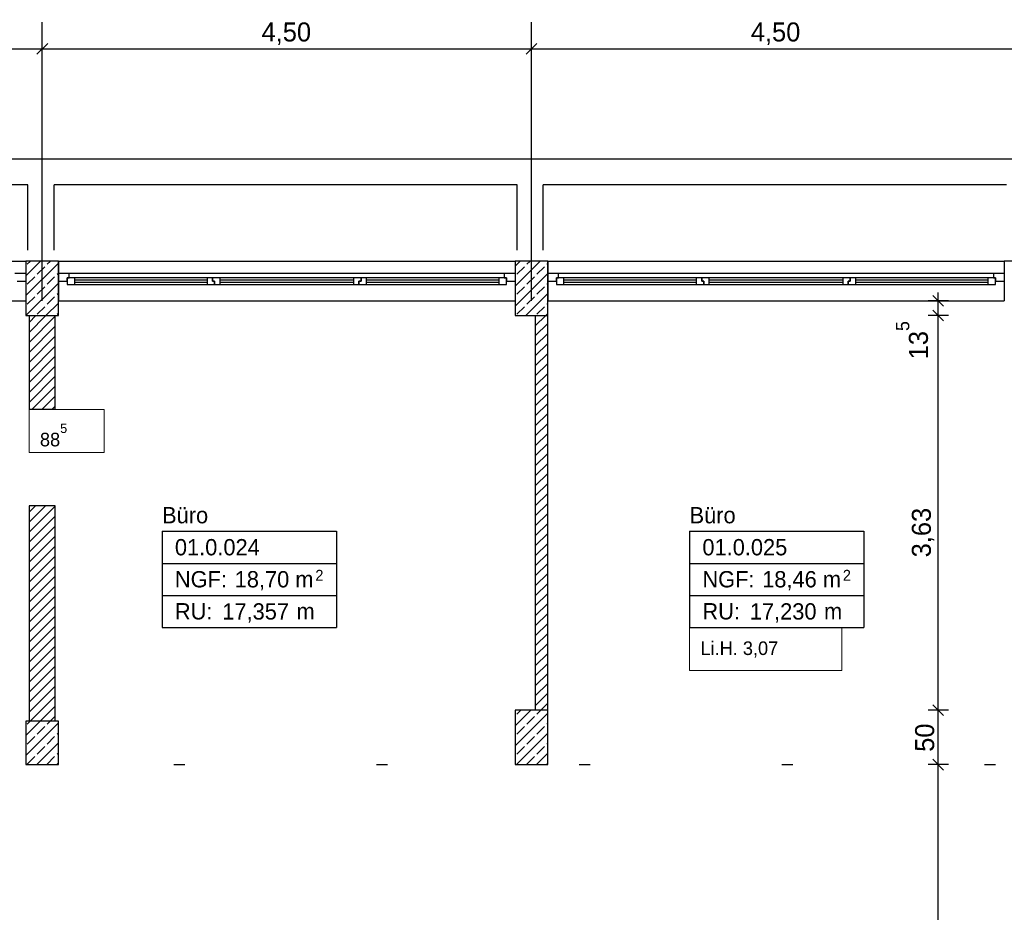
# Model space of a CAD drawing. Extents: x -28.8 to 50.4, y -5.6 to 85.1.
# Tile 14 of 29: x 13.7 to 22.7, y 35.6 to 43.8. Entities that reach past the tile are written whole.
import ezdxf

# ---------------------------------------------------------------- set-up
doc = ezdxf.new("R2010")
doc.units = 0
doc.header["$MEASUREMENT"] = 0
for name, pattern in [('Punktlinie_ eng', [0.001764, 0, -0.001764]), ('Strichpunktlinie', [0.006703, 0.003528, -0.001764, 0, -0.001411]), ('Wipeout_Contour', [1, 0, -1])]:
    doc.linetypes.add(name, pattern=pattern)
for name, color, linetype in [('0._EG_2_0', 7, 'Continuous'), ('0._EG_2_P_BM_AUSSEN', 7, 'Continuous'), ('0._EG_2_P_BM_ROHBAU', 7, 'Continuous'), ('0._EG_2_P_ZE_ACHSEN', 7, 'Continuous'), ('0._EG_2_P_ZE_TEXT', 7, 'Continuous'), ('0._EG_2_R_NT_HIDDEN', 7, 'Continuous'), ('0._EG_2_R_TR_AUSSENWAND', 7, 'Continuous'), ('0._EG_2_R_TR_INNENWAND', 7, 'Continuous'), ('0._EG_2_R_TR_STUETZE', 7, 'Continuous'), ('0._EG_2_RAUM', 7, 'Continuous'), ('0._EG_2_Räume', 7, 'Continuous')]:
    doc.layers.add(name, color=color, linetype=linetype)
doc.styles.add('ERSTELLTER_STIL_1', font='txt')
doc.styles.add('ERSTELLTER_STIL_2', font='txt')
pattern_1 = [(45, (0, 0), (-0.04596194, 0.04596194), [])]
pattern_2 = [(45, (0, 0), (-0.09192388, 0.09192388), []), (45, (-0.04596, 0.04596), (-0.09192388, 0.09192388), [0.0975, -0.0325])]

msp = doc.modelspace()

# ---------------------------------------------------------------- hatches: boundary and pattern name
at = {"layer": '0._EG_2_R_TR_INNENWAND', "linetype": 'Continuous', "ltscale": 1000}
h = msp.add_hatch(dxfattribs=at)
h.set_pattern_fill('MW_Kalksandstein_0002', color=256, style=0, pattern_type=2)
h.set_pattern_definition(pattern_1)
h.paths.add_polyline_path([(14, 41.125), (13.76, 41.125), (13.76, 40.26), (14, 40.26)], flags=0)
h = msp.add_hatch(dxfattribs=at)
h.set_pattern_fill('MW_Kalksandstein_0002', color=256, style=0, pattern_type=2)
h.set_pattern_definition(pattern_1)
h.paths.add_polyline_path([(18.415, 37.495), (18.53, 37.495), (18.53, 41.125), (18.415, 41.125)], flags=0)
h = msp.add_hatch(dxfattribs=at)
h.set_pattern_fill('MW_Kalksandstein_0002', color=256, style=0, pattern_type=2)
h.set_pattern_definition(pattern_1)
h.paths.add_polyline_path([(14, 39.375), (13.76, 39.375), (13.76, 37.395), (14, 37.395)], flags=0)
at = {"layer": '0._EG_2_R_TR_STUETZE', "linetype": 'Continuous', "ltscale": 1000}
h = msp.add_hatch(dxfattribs=at)
h.set_pattern_fill('Beton__Stahlbeton_0002', color=256, style=0, pattern_type=2)
h.set_pattern_definition(pattern_2)
h.paths.add_polyline_path([(18.2313, 36.995), (18.5313, 36.995), (18.5313, 37.495), (18.2313, 37.495)], flags=0)
h = msp.add_hatch(dxfattribs=at)
h.set_pattern_fill('Beton__Stahlbeton_0002', color=256, style=0, pattern_type=2)
h.set_pattern_definition(pattern_2)
h.paths.add_polyline_path([(13.7313, 36.995), (14.0313, 36.995), (14.0313, 37.395), (13.7313, 37.395)], flags=0)

# ---------------------------------------------------------------- linework, layer by layer
at = {"layer": '0._EG_2_0', "linetype": 'Continuous', "ltscale": 1000}
for p, q in [((13.73, 41.625), (13.73, 41.51)), ((14.03, 41.625), (14.03, 41.51)), ((18.23, 41.625), (18.23, 41.51)), ((18.53, 41.625), (18.53, 41.51)), ((22.73, 41.625), (22.73, 41.51)), ((13.73, 41.51), (13.73, 41.44)), ((14.03, 41.51), (14.03, 41.44)), ((18.23, 41.51), (18.23, 41.44)), ((18.53, 41.51), (18.53, 41.44)), ((22.73, 41.51), (22.73, 41.44)), ((13.73, 41.44), (13.73, 41.26)), ((14.03, 41.44), (14.03, 41.26)), ((18.23, 41.44), (18.23, 41.26)), ((18.53, 41.44), (18.53, 41.26)), ((22.73, 41.44), (22.73, 41.26))]:
    msp.add_line(p, q, dxfattribs=at)
at = {"layer": '0._EG_2_P_BM_AUSSEN', "linetype": 'Continuous', "ltscale": 1000}
for p, q in [((13.8813, 43.4834), (13.8813, 43.6709)), ((18.3813, 43.4834), (18.3813, 43.6709)), ((9.3813, 43.5772), (13.8813, 43.5772)), ((13.9313, 43.6272), (13.8313, 43.5272)), ((13.8813, 43.5772), (18.3813, 43.5772)), ((18.4313, 43.6272), (18.3313, 43.5272)), ((18.3813, 43.5772), (22.8813, 43.5772))]:
    msp.add_line(p, q, dxfattribs=at)
at = {"layer": '0._EG_2_P_BM_ROHBAU', "linetype": 'Continuous', "ltscale": 1000}
for p, q in [((22.172, 41.21), (22.072, 41.31)), ((22.122, 41.26), (22.122, 41.335)), ((22.2157, 41.26), (22.0282, 41.26)), ((22.122, 41.125), (22.122, 41.26)), ((22.2157, 41.125), (22.0282, 41.125)), ((22.072, 41.175), (22.172, 41.075)), ((22.122, 37.495), (22.122, 41.125)), ((22.2157, 37.495), (22.0282, 37.495)), ((22.072, 37.545), (22.172, 37.445)), ((22.122, 36.995), (22.122, 37.495)), ((22.072, 37.045), (22.172, 36.945)), ((22.2157, 36.995), (22.0282, 36.995)), ((22.122, 33.39), (22.122, 36.995))]:
    msp.add_line(p, q, dxfattribs=at)
at = {"layer": '0._EG_2_P_ZE_ACHSEN', "linetype": 'Strichpunktlinie', "ltscale": 1000}
for p, q in [((13.8813, 41.26), (13.8813, 43.8233)), ((18.3813, 41.26), (18.3813, 43.8233))]:
    msp.add_line(p, q, dxfattribs=at)
at = {"layer": '0._EG_2_P_ZE_TEXT', "color": 255, "linetype": 'Continuous', "lineweight": 18, "ltscale": 1000}
for p, q in [((14.4498, 40.26), (13.76, 40.26)), ((13.76, 40.26), (13.76, 39.8636)), ((14.4498, 39.8636), (14.4498, 40.26)), ((13.76, 39.8636), (14.4498, 39.8636)), ((21.2363, 38.2562), (19.8353, 38.2562)), ((19.8353, 38.2562), (19.8353, 37.8598)), ((21.2363, 37.8598), (21.2363, 38.2562)), ((19.8353, 37.8598), (21.2363, 37.8598))]:
    msp.add_line(p, q, dxfattribs=at)
at = {"layer": '0._EG_2_R_NT_HIDDEN', "linetype": 'Continuous', "ltscale": 1000}
for p, q in [((5.2213, 42.565), (32.03, 42.565)), ((13.75, 42.325), (9.49, 42.325)), ((13.75, 41.725), (13.75, 42.325)), ((18.25, 42.325), (13.99, 42.325)), ((13.99, 41.725), (13.99, 42.325)), ((18.25, 41.725), (18.25, 42.325)), ((22.75, 42.325), (18.49, 42.325)), ((18.49, 41.725), (18.49, 42.325))]:
    msp.add_line(p, q, dxfattribs=at)
at = {"layer": '0._EG_2_R_TR_AUSSENWAND', "linetype": 'Continuous', "ltscale": 1000}
for p, q in [((9.53, 41.625), (13.73, 41.625)), ((14.03, 41.625), (13.73, 41.625)), ((14.03, 41.625), (18.23, 41.625)), ((18.53, 41.625), (18.23, 41.625)), ((18.53, 41.625), (22.73, 41.625)), ((23.03, 41.625), (22.73, 41.625)), ((9.53, 41.26), (13.73, 41.26)), ((14.03, 41.26), (18.23, 41.26)), ((18.53, 41.26), (22.73, 41.26))]:
    msp.add_line(p, q, dxfattribs=at)
at = {"layer": '0._EG_2_R_TR_INNENWAND', "linetype": 'Continuous', "ltscale": 1000}
for p, q in [((18.53, 37.495), (18.53, 41.26)), ((13.76, 41.125), (13.76, 40.26)), ((14, 40.26), (14, 41.125)), ((18.415, 41.125), (18.415, 37.495)), ((14, 40.26), (13.76, 40.26)), ((13.76, 39.375), (13.76, 37.395)), ((14, 39.375), (13.76, 39.375)), ((14, 37.395), (14, 39.375))]:
    msp.add_line(p, q, dxfattribs=at)
at = {"layer": '0._EG_2_R_TR_STUETZE', "linetype": 'Continuous', "ltscale": 1000}
for p, q in [((14.03, 41.625), (13.73, 41.625)), ((18.53, 41.625), (18.23, 41.625)), ((13.73, 41.125), (14.03, 41.125)), ((18.23, 41.125), (18.53, 41.125)), ((18.2313, 37.495), (18.2313, 36.995)), ((18.5313, 37.495), (18.2313, 37.495)), ((18.5313, 36.995), (18.5313, 37.495)), ((13.7313, 37.395), (13.7313, 36.995)), ((14.0313, 37.395), (13.7313, 37.395)), ((14.0313, 36.995), (14.0313, 37.395)), ((13.7313, 36.995), (14.0313, 36.995)), ((18.2313, 36.995), (18.5313, 36.995))]:
    msp.add_line(p, q, dxfattribs=at)
at = {"layer": '0._EG_2_RAUM', "linetype": 'Punktlinie_ eng', "ltscale": 1000}
msp.add_line((9.5, 36.995), (31.7364, 36.995), dxfattribs=at)
at = {"layer": '0._EG_2_Räume', "linetype": 'Continuous', "ltscale": 1000}
for p, q in [((14.9835, 39.1401), (14.9835, 38.2562)), ((14.9835, 39.1401), (16.587, 39.1401)), ((16.587, 39.1401), (16.587, 38.2562)), ((19.8353, 39.1401), (19.8353, 38.2562)), ((19.8353, 39.1401), (21.4388, 39.1401)), ((21.4388, 39.1401), (21.4388, 38.2562)), ((14.9835, 38.8455), (16.587, 38.8455)), ((19.8353, 38.8455), (21.4388, 38.8455)), ((14.9835, 38.5509), (16.587, 38.5509)), ((19.8353, 38.5509), (21.4388, 38.5509)), ((14.9835, 38.2562), (16.587, 38.2562)), ((19.8353, 38.2562), (21.4388, 38.2562))]:
    msp.add_line(p, q, dxfattribs=at)

# ---------------------------------------------------------------- texts
at = {"layer": '0._EG_2_P_BM_AUSSEN', "linetype": 'Continuous', "char_height": 0.175, "attachment_point": 7, "style": 'ERSTELLTER_STIL_2'}
for insert in [(15.8985, 43.6122), (20.3985, 43.6122)]:
    msp.add_mtext('{4,50}', dxfattribs=dict(at, insert=insert))
at = {"layer": '0._EG_2_P_BM_ROHBAU', "linetype": 'Continuous', "char_height": 0.175, "attachment_point": 7, "rotation": 90, "style": 'ERSTELLTER_STIL_2'}
for s, insert in [('{13\\A1{\\H0.7x;\\S5^  ;}}', (22.03, 40.7218)), ('{3,63}', (22.087, 38.9006)), ('{50}', (22.087, 37.1122))]:
    msp.add_mtext(s, dxfattribs=dict(at, insert=insert))
at = {"layer": '0._EG_2_P_ZE_TEXT', "linetype": 'Continuous', "char_height": 0.125, "attachment_point": 1, "style": 'ERSTELLTER_STIL_2'}
for s, insert in [('{88\\A1{\\H0.7x;\\S5^  ;}}', (13.86, 40.1314)), ('{Li.H. 3,07}', (19.9353, 38.1276))]:
    msp.add_mtext(s, dxfattribs=dict(at, insert=insert))
at = {"layer": '0._EG_2_Räume', "linetype": 'Continuous'}
for s, insert, char_height, attachment_point, style in [('{Büro}', (14.9835, 39.3637), 0.15, 1, 'ERSTELLTER_STIL_1'), ('{Büro}', (19.8353, 39.3637), 0.15, 1, 'ERSTELLTER_STIL_1'), ('{01.0.024 }', (15.1014, 39.069), 0.15, 1, 'ERSTELLTER_STIL_2'), ('{01.0.025 }', (19.9531, 39.069), 0.15, 1, 'ERSTELLTER_STIL_2'), ('{NGF: }', (15.1014, 38.7744), 0.15, 1, 'ERSTELLTER_STIL_2'), ('{18,70 m}', (15.6513, 38.7744), 0.15, 1, 'ERSTELLTER_STIL_2'), ('{2}', (16.3933, 38.7858), 0.1, 1, 'ERSTELLTER_STIL_2'), ('{NGF: }', (19.9531, 38.7744), 0.15, 1, 'ERSTELLTER_STIL_2'), ('{18,46 m}', (20.5031, 38.7744), 0.15, 1, 'ERSTELLTER_STIL_2'), ('{2}', (21.245, 38.7858), 0.1, 1, 'ERSTELLTER_STIL_2'), ('{17,357}', (15.5375, 38.3006), 0.15, 7, 'ERSTELLTER_STIL_2'), ('{17,230}', (20.3892, 38.3006), 0.15, 7, 'ERSTELLTER_STIL_2'), ('{RU: }', (15.1014, 38.4797), 0.15, 1, 'ERSTELLTER_STIL_2'), ('{ m}', (16.1642, 38.4797), 0.15, 1, 'ERSTELLTER_STIL_2'), ('{RU: }', (19.9531, 38.4797), 0.15, 1, 'ERSTELLTER_STIL_2'), ('{ m}', (21.016, 38.4797), 0.15, 1, 'ERSTELLTER_STIL_2')]:
    msp.add_mtext(s, dxfattribs=dict(at, insert=insert, char_height=char_height, attachment_point=attachment_point, style=style))

# ---------------------------------------------------------------- wipeouts: each hides what was drawn before it
at = {"color": 254, "linetype": 'Wipeout_Contour', "lineweight": 0, "ltscale": 178.197282}
msp.add_wipeout([(14.13, 41.51), (14.13, 41.47), (18.13, 41.47), (18.13, 41.51)], dxfattribs=at).dxf.layer = '0._EG_2_R_TR_AUSSENWAND'
at = {"color": 254, "linetype": 'Wipeout_Contour', "lineweight": 0, "ltscale": 185.458193}
msp.add_wipeout([(18.63, 41.51), (18.63, 41.47), (22.63, 41.47), (22.63, 41.51)], dxfattribs=at).dxf.layer = '0._EG_2_R_TR_AUSSENWAND'

# ---------------------------------------------------------------- next in the draw order: wipeouts: each hides what was drawn before it
at = {"color": 254, "linetype": 'Wipeout_Contour', "lineweight": 0, "ltscale": 262.072527}
msp.add_wipeout([(13.73, 41.51), (13.63, 41.51), (13.63, 41.47), (13.65, 41.47), (13.65, 41.44), (13.73, 41.44)], dxfattribs=at).dxf.layer = '0._EG_2_R_TR_AUSSENWAND'
at = {"color": 254, "linetype": 'Wipeout_Contour', "lineweight": 0, "ltscale": 262.492377}
msp.add_wipeout([(14.03, 41.44), (14.11, 41.44), (14.11, 41.47), (14.13, 41.47), (14.13, 41.51), (14.03, 41.51)], dxfattribs=at).dxf.layer = '0._EG_2_R_TR_AUSSENWAND'
at = {"color": 254, "linetype": 'Wipeout_Contour', "lineweight": 0, "ltscale": 271.794598}
msp.add_wipeout([(18.23, 41.51), (18.13, 41.51), (18.13, 41.47), (18.15, 41.47), (18.15, 41.44), (18.23, 41.44)], dxfattribs=at).dxf.layer = '0._EG_2_R_TR_AUSSENWAND'
at = {"color": 254, "linetype": 'Wipeout_Contour', "lineweight": 0, "ltscale": 272.330527}
msp.add_wipeout([(18.53, 41.44), (18.61, 41.44), (18.61, 41.47), (18.63, 41.47), (18.63, 41.51), (18.53, 41.51)], dxfattribs=at).dxf.layer = '0._EG_2_R_TR_AUSSENWAND'
at = {"color": 254, "linetype": 'Wipeout_Contour', "lineweight": 0, "ltscale": 283.76159}
msp.add_wipeout([(22.73, 41.51), (22.63, 41.51), (22.63, 41.47), (22.65, 41.47), (22.65, 41.44), (22.73, 41.44)], dxfattribs=at).dxf.layer = '0._EG_2_R_TR_AUSSENWAND'
at = {"color": 254, "linetype": 'Wipeout_Contour', "lineweight": 0, "ltscale": 176.091303}
msp.add_wipeout([(14.18, 41.47), (14.18, 41.45), (15.3967, 41.45), (15.3967, 41.47)], dxfattribs=at).dxf.layer = '0._EG_2_R_TR_AUSSENWAND'
at = {"color": 254, "linetype": 'Wipeout_Contour', "lineweight": 0, "ltscale": 177.965153}
msp.add_wipeout([(15.5167, 41.47), (15.5167, 41.45), (16.7433, 41.45), (16.7433, 41.47)], dxfattribs=at).dxf.layer = '0._EG_2_R_TR_AUSSENWAND'
at = {"color": 254, "linetype": 'Wipeout_Contour', "lineweight": 0, "ltscale": 179.979281}
msp.add_wipeout([(16.8633, 41.47), (16.8633, 41.45), (18.08, 41.45), (18.08, 41.47)], dxfattribs=at).dxf.layer = '0._EG_2_R_TR_AUSSENWAND'
at = {"color": 254, "linetype": 'Wipeout_Contour', "lineweight": 0, "ltscale": 182.922466}
msp.add_wipeout([(18.68, 41.47), (18.68, 41.45), (19.8967, 41.45), (19.8967, 41.47)], dxfattribs=at).dxf.layer = '0._EG_2_R_TR_AUSSENWAND'
at = {"color": 254, "linetype": 'Wipeout_Contour', "lineweight": 0, "ltscale": 185.249304}
msp.add_wipeout([(20.0167, 41.47), (20.0167, 41.45), (21.2433, 41.45), (21.2433, 41.47)], dxfattribs=at).dxf.layer = '0._EG_2_R_TR_AUSSENWAND'
at = {"color": 254, "linetype": 'Wipeout_Contour', "lineweight": 0, "ltscale": 187.700568}
msp.add_wipeout([(21.3633, 41.47), (21.3633, 41.45), (22.58, 41.45), (22.58, 41.47)], dxfattribs=at).dxf.layer = '0._EG_2_R_TR_AUSSENWAND'

# ---------------------------------------------------------------- next in the draw order: hatches: boundary and pattern name
at = {"layer": '0._EG_2_R_TR_STUETZE', "linetype": 'Continuous', "ltscale": 1000}
h = msp.add_hatch(dxfattribs=at)
h.set_pattern_fill('Beton__Stahlbeton_0002', color=256, style=0, pattern_type=2)
h.set_pattern_definition(pattern_2)
h.paths.add_polyline_path([(13.73, 41.125), (14.03, 41.125), (14.03, 41.625), (13.73, 41.625)], flags=0)
h = msp.add_hatch(dxfattribs=at)
h.set_pattern_fill('Beton__Stahlbeton_0002', color=256, style=0, pattern_type=2)
h.set_pattern_definition(pattern_2)
h.paths.add_polyline_path([(18.23, 41.125), (18.53, 41.125), (18.53, 41.625), (18.23, 41.625)], flags=0)

# ---------------------------------------------------------------- next in the draw order: linework, layer by layer
at = {"layer": '0._EG_2_R_TR_AUSSENWAND', "linetype": 'Continuous', "ltscale": 1000}
for p, q in [((13.73, 41.51), (13.63, 41.51)), ((13.73, 41.51), (13.73, 41.44)), ((14.03, 41.51), (14.03, 41.44)), ((18.23, 41.51), (18.23, 41.44)), ((18.53, 41.51), (18.53, 41.44)), ((22.73, 41.51), (22.73, 41.44)), ((13.65, 41.44), (13.73, 41.44))]:
    msp.add_line(p, q, dxfattribs=at)
at = {"layer": '0._EG_2_R_TR_STUETZE', "linetype": 'Continuous', "ltscale": 1000}
for p, q in [((13.73, 41.625), (13.73, 41.125)), ((14.03, 41.125), (14.03, 41.625)), ((18.23, 41.625), (18.23, 41.125)), ((18.53, 41.125), (18.53, 41.625))]:
    msp.add_line(p, q, dxfattribs=at)

# ---------------------------------------------------------------- next in the draw order: wipeouts: each hides what was drawn before it
at = {"color": 254, "linetype": 'Wipeout_Contour', "lineweight": 0, "ltscale": 175.940616}
msp.add_wipeout([(14.18, 41.43), (14.18, 41.41), (15.3967, 41.41), (15.3967, 41.43)], dxfattribs=at).dxf.layer = '0._EG_2_R_TR_AUSSENWAND'
at = {"color": 254, "linetype": 'Wipeout_Contour', "lineweight": 0, "ltscale": 177.816053}
msp.add_wipeout([(15.5167, 41.43), (15.5167, 41.41), (16.7433, 41.41), (16.7433, 41.43)], dxfattribs=at).dxf.layer = '0._EG_2_R_TR_AUSSENWAND'
at = {"color": 254, "linetype": 'Wipeout_Contour', "lineweight": 0, "ltscale": 179.831851}
msp.add_wipeout([(16.8633, 41.43), (16.8633, 41.41), (18.08, 41.41), (18.08, 41.43)], dxfattribs=at).dxf.layer = '0._EG_2_R_TR_AUSSENWAND'
at = {"color": 254, "linetype": 'Wipeout_Contour', "lineweight": 0, "ltscale": 182.777409}
msp.add_wipeout([(18.68, 41.43), (18.68, 41.41), (19.8967, 41.41), (19.8967, 41.43)], dxfattribs=at).dxf.layer = '0._EG_2_R_TR_AUSSENWAND'
at = {"color": 254, "linetype": 'Wipeout_Contour', "lineweight": 0, "ltscale": 185.106071}
msp.add_wipeout([(20.0167, 41.43), (20.0167, 41.41), (21.2433, 41.41), (21.2433, 41.43)], dxfattribs=at).dxf.layer = '0._EG_2_R_TR_AUSSENWAND'
at = {"color": 254, "linetype": 'Wipeout_Contour', "lineweight": 0, "ltscale": 187.559207}
msp.add_wipeout([(21.3633, 41.43), (21.3633, 41.41), (22.58, 41.41), (22.58, 41.43)], dxfattribs=at).dxf.layer = '0._EG_2_R_TR_AUSSENWAND'

# ---------------------------------------------------------------- next in the draw order: wipeouts: each hides what was drawn before it
at = {"color": 254, "linetype": 'Wipeout_Contour', "lineweight": 0, "ltscale": 175.160999}
msp.add_wipeout([(14.11, 41.47), (14.11, 41.41), (14.18, 41.41), (14.18, 41.47)], dxfattribs=at).dxf.layer = '0._EG_2_R_TR_AUSSENWAND'
at = {"color": 254, "linetype": 'Wipeout_Contour', "lineweight": 0, "ltscale": 265.191079}
msp.add_wipeout([(15.4467, 41.47), (15.3967, 41.47), (15.3967, 41.41), (15.4667, 41.41), (15.4667, 41.44), (15.4467, 41.44)], dxfattribs=at).dxf.layer = '0._EG_2_R_TR_AUSSENWAND'
at = {"color": 254, "linetype": 'Wipeout_Contour', "lineweight": 0, "ltscale": 268.109125}
msp.add_wipeout([(16.7933, 41.44), (16.8133, 41.44), (16.8133, 41.47), (16.7433, 41.47), (16.7433, 41.41), (16.7933, 41.41)], dxfattribs=at).dxf.layer = '0._EG_2_R_TR_AUSSENWAND'
at = {"color": 254, "linetype": 'Wipeout_Contour', "lineweight": 0, "ltscale": 180.915634}
msp.add_wipeout([(18.08, 41.47), (18.08, 41.41), (18.15, 41.41), (18.15, 41.47)], dxfattribs=at).dxf.layer = '0._EG_2_R_TR_AUSSENWAND'
at = {"color": 254, "linetype": 'Wipeout_Contour', "lineweight": 0, "ltscale": 181.775091}
msp.add_wipeout([(18.61, 41.47), (18.61, 41.41), (18.68, 41.41), (18.68, 41.47)], dxfattribs=at).dxf.layer = '0._EG_2_R_TR_AUSSENWAND'
at = {"color": 254, "linetype": 'Wipeout_Contour', "lineweight": 0, "ltscale": 275.741639}
msp.add_wipeout([(19.9467, 41.47), (19.8967, 41.47), (19.8967, 41.41), (19.9667, 41.41), (19.9667, 41.44), (19.9467, 41.44)], dxfattribs=at).dxf.layer = '0._EG_2_R_TR_AUSSENWAND'
at = {"color": 254, "linetype": 'Wipeout_Contour', "lineweight": 0, "ltscale": 279.331676}
msp.add_wipeout([(21.2933, 41.44), (21.3133, 41.44), (21.3133, 41.47), (21.2433, 41.47), (21.2433, 41.41), (21.2933, 41.41)], dxfattribs=at).dxf.layer = '0._EG_2_R_TR_AUSSENWAND'
at = {"color": 254, "linetype": 'Wipeout_Contour', "lineweight": 0, "ltscale": 188.84642}
msp.add_wipeout([(22.58, 41.47), (22.58, 41.41), (22.65, 41.41), (22.65, 41.47)], dxfattribs=at).dxf.layer = '0._EG_2_R_TR_AUSSENWAND'

# ---------------------------------------------------------------- next in the draw order: linework, layer by layer
at = {"layer": '0._EG_2_R_TR_AUSSENWAND', "linetype": 'Continuous', "ltscale": 1000}
for p, q in [((14.13, 41.51), (14.03, 41.51)), ((14.13, 41.47), (14.13, 41.51)), ((18.23, 41.51), (18.13, 41.51)), ((18.13, 41.51), (18.13, 41.47)), ((18.63, 41.51), (18.53, 41.51)), ((18.63, 41.47), (18.63, 41.51)), ((22.73, 41.51), (22.63, 41.51)), ((22.63, 41.51), (22.63, 41.47)), ((14.03, 41.44), (14.11, 41.44)), ((14.11, 41.44), (14.11, 41.47)), ((14.11, 41.47), (14.13, 41.47)), ((14.11, 41.47), (14.11, 41.41)), ((18.13, 41.47), (18.15, 41.47)), ((18.15, 41.47), (18.15, 41.44)), ((18.15, 41.41), (18.15, 41.47)), ((18.15, 41.44), (18.23, 41.44)), ((18.53, 41.44), (18.61, 41.44)), ((18.61, 41.44), (18.61, 41.47)), ((18.61, 41.47), (18.63, 41.47)), ((18.61, 41.47), (18.61, 41.41)), ((22.63, 41.47), (22.65, 41.47)), ((22.65, 41.47), (22.65, 41.44)), ((22.65, 41.41), (22.65, 41.47)), ((22.65, 41.44), (22.73, 41.44))]:
    msp.add_line(p, q, dxfattribs=at)

# ---------------------------------------------------------------- next in the draw order: wipeouts: each hides what was drawn before it
at = {"color": 254, "linetype": 'Wipeout_Contour', "lineweight": 0, "ltscale": 176.015957}
msp.add_wipeout([(14.18, 41.43), (15.3967, 41.43), (15.3967, 41.45), (14.18, 41.45)], dxfattribs=at).dxf.layer = '0._EG_2_R_TR_AUSSENWAND'
at = {"color": 254, "linetype": 'Wipeout_Contour', "lineweight": 0, "ltscale": 265.574442}
msp.add_wipeout([(15.4667, 41.41), (15.5167, 41.41), (15.5167, 41.47), (15.4467, 41.47), (15.4467, 41.44), (15.4667, 41.44)], dxfattribs=at).dxf.layer = '0._EG_2_R_TR_AUSSENWAND'
at = {"color": 254, "linetype": 'Wipeout_Contour', "lineweight": 0, "ltscale": 268.52141}
msp.add_wipeout([(16.8133, 41.44), (16.7933, 41.44), (16.7933, 41.41), (16.8633, 41.41), (16.8633, 41.47), (16.8133, 41.47)], dxfattribs=at).dxf.layer = '0._EG_2_R_TR_AUSSENWAND'
at = {"color": 254, "linetype": 'Wipeout_Contour', "lineweight": 0, "ltscale": 182.849934}
msp.add_wipeout([(18.68, 41.43), (19.8967, 41.43), (19.8967, 41.45), (18.68, 41.45)], dxfattribs=at).dxf.layer = '0._EG_2_R_TR_AUSSENWAND'
at = {"color": 254, "linetype": 'Wipeout_Contour', "lineweight": 0, "ltscale": 276.217632}
msp.add_wipeout([(19.9667, 41.41), (20.0167, 41.41), (20.0167, 41.47), (19.9467, 41.47), (19.9467, 41.44), (19.9667, 41.44)], dxfattribs=at).dxf.layer = '0._EG_2_R_TR_AUSSENWAND'
at = {"color": 254, "linetype": 'Wipeout_Contour', "lineweight": 0, "ltscale": 279.833289}
msp.add_wipeout([(21.3133, 41.44), (21.2933, 41.44), (21.2933, 41.41), (21.3633, 41.41), (21.3633, 41.47), (21.3133, 41.47)], dxfattribs=at).dxf.layer = '0._EG_2_R_TR_AUSSENWAND'

# ---------------------------------------------------------------- next in the draw order: linework, layer by layer
at = {"layer": '0._EG_2_R_TR_AUSSENWAND', "linetype": 'Continuous', "ltscale": 1000}
for p, q in [((18.13, 41.51), (14.13, 41.51)), ((22.63, 41.51), (18.63, 41.51)), ((14.18, 41.47), (14.11, 41.47)), ((14.11, 41.41), (14.18, 41.41)), ((15.3967, 41.47), (14.18, 41.47)), ((14.18, 41.41), (14.18, 41.47)), ((15.3967, 41.45), (14.18, 41.45)), ((14.18, 41.43), (15.3967, 41.43)), ((14.18, 41.41), (15.3967, 41.41)), ((15.4467, 41.47), (15.3967, 41.47)), ((15.3967, 41.47), (15.3967, 41.41)), ((15.3967, 41.41), (15.4667, 41.41)), ((15.4467, 41.44), (15.4467, 41.47)), ((15.4467, 41.47), (15.4467, 41.44)), ((15.4667, 41.44), (15.4467, 41.44)), ((15.4467, 41.44), (15.4667, 41.44)), ((15.4667, 41.41), (15.4667, 41.44)), ((15.4667, 41.44), (15.4667, 41.41)), ((16.7933, 41.44), (16.8133, 41.44)), ((16.7933, 41.41), (16.7933, 41.44)), ((16.8133, 41.44), (16.7933, 41.44)), ((16.7933, 41.44), (16.7933, 41.41)), ((16.8133, 41.44), (16.8133, 41.47)), ((16.8133, 41.47), (16.8133, 41.44)), ((18.68, 41.47), (18.61, 41.47)), ((18.61, 41.41), (18.68, 41.41)), ((19.8967, 41.47), (18.68, 41.47)), ((18.68, 41.41), (18.68, 41.47)), ((19.8967, 41.45), (18.68, 41.45)), ((18.68, 41.43), (19.8967, 41.43)), ((18.68, 41.41), (19.8967, 41.41)), ((19.9467, 41.47), (19.8967, 41.47)), ((19.8967, 41.47), (19.8967, 41.41)), ((19.8967, 41.41), (19.9667, 41.41)), ((19.9467, 41.44), (19.9467, 41.47)), ((19.9467, 41.47), (19.9467, 41.44)), ((19.9667, 41.44), (19.9467, 41.44)), ((19.9467, 41.44), (19.9667, 41.44)), ((19.9667, 41.41), (19.9667, 41.44)), ((19.9667, 41.44), (19.9667, 41.41)), ((21.2933, 41.44), (21.3133, 41.44)), ((21.2933, 41.41), (21.2933, 41.44)), ((21.3133, 41.44), (21.2933, 41.44)), ((21.2933, 41.44), (21.2933, 41.41)), ((21.3133, 41.44), (21.3133, 41.47)), ((21.3133, 41.47), (21.3133, 41.44))]:
    msp.add_line(p, q, dxfattribs=at)

# ---------------------------------------------------------------- next in the draw order: wipeouts: each hides what was drawn before it
at = {"color": 254, "linetype": 'Wipeout_Contour', "lineweight": 0, "ltscale": 177.890601}
msp.add_wipeout([(15.5167, 41.43), (16.7433, 41.43), (16.7433, 41.45), (15.5167, 41.45)], dxfattribs=at).dxf.layer = '0._EG_2_R_TR_AUSSENWAND'
at = {"color": 254, "linetype": 'Wipeout_Contour', "lineweight": 0, "ltscale": 179.905564}
msp.add_wipeout([(16.8633, 41.43), (18.08, 41.43), (18.08, 41.45), (16.8633, 41.45)], dxfattribs=at).dxf.layer = '0._EG_2_R_TR_AUSSENWAND'
at = {"color": 254, "linetype": 'Wipeout_Contour', "lineweight": 0, "ltscale": 185.177684}
msp.add_wipeout([(20.0167, 41.43), (21.2433, 41.43), (21.2433, 41.45), (20.0167, 41.45)], dxfattribs=at).dxf.layer = '0._EG_2_R_TR_AUSSENWAND'
at = {"color": 254, "linetype": 'Wipeout_Contour', "lineweight": 0, "ltscale": 187.629884}
msp.add_wipeout([(21.3633, 41.43), (22.58, 41.43), (22.58, 41.45), (21.3633, 41.45)], dxfattribs=at).dxf.layer = '0._EG_2_R_TR_AUSSENWAND'

# ---------------------------------------------------------------- next in the draw order: linework, layer by layer
at = {"layer": '0._EG_2_R_TR_AUSSENWAND', "linetype": 'Continuous', "ltscale": 1000}
for p, q in [((15.5167, 41.47), (15.4467, 41.47)), ((15.4667, 41.41), (15.5167, 41.41)), ((16.7433, 41.47), (15.5167, 41.47)), ((15.5167, 41.41), (15.5167, 41.47)), ((16.7433, 41.45), (15.5167, 41.45)), ((15.5167, 41.43), (16.7433, 41.43)), ((15.5167, 41.41), (16.7433, 41.41)), ((16.8133, 41.47), (16.7433, 41.47)), ((16.7433, 41.47), (16.7433, 41.41)), ((16.7433, 41.41), (16.7933, 41.41)), ((16.7933, 41.41), (16.8633, 41.41)), ((16.8633, 41.47), (16.8133, 41.47)), ((18.08, 41.47), (16.8633, 41.47)), ((16.8633, 41.41), (16.8633, 41.47)), ((18.08, 41.45), (16.8633, 41.45)), ((16.8633, 41.43), (18.08, 41.43)), ((16.8633, 41.41), (18.08, 41.41)), ((18.08, 41.47), (18.08, 41.41)), ((18.15, 41.47), (18.08, 41.47)), ((18.08, 41.41), (18.15, 41.41)), ((20.0167, 41.47), (19.9467, 41.47)), ((19.9667, 41.41), (20.0167, 41.41)), ((21.2433, 41.47), (20.0167, 41.47)), ((20.0167, 41.41), (20.0167, 41.47)), ((21.2433, 41.45), (20.0167, 41.45)), ((20.0167, 41.43), (21.2433, 41.43)), ((20.0167, 41.41), (21.2433, 41.41)), ((21.3133, 41.47), (21.2433, 41.47)), ((21.2433, 41.47), (21.2433, 41.41)), ((21.2433, 41.41), (21.2933, 41.41)), ((21.2933, 41.41), (21.3633, 41.41)), ((21.3633, 41.47), (21.3133, 41.47)), ((22.58, 41.47), (21.3633, 41.47)), ((21.3633, 41.41), (21.3633, 41.47)), ((22.58, 41.45), (21.3633, 41.45)), ((21.3633, 41.43), (22.58, 41.43)), ((21.3633, 41.41), (22.58, 41.41)), ((22.58, 41.47), (22.58, 41.41)), ((22.65, 41.47), (22.58, 41.47)), ((22.58, 41.41), (22.65, 41.41))]:
    msp.add_line(p, q, dxfattribs=at)

doc.saveas('drawing.dxf')
